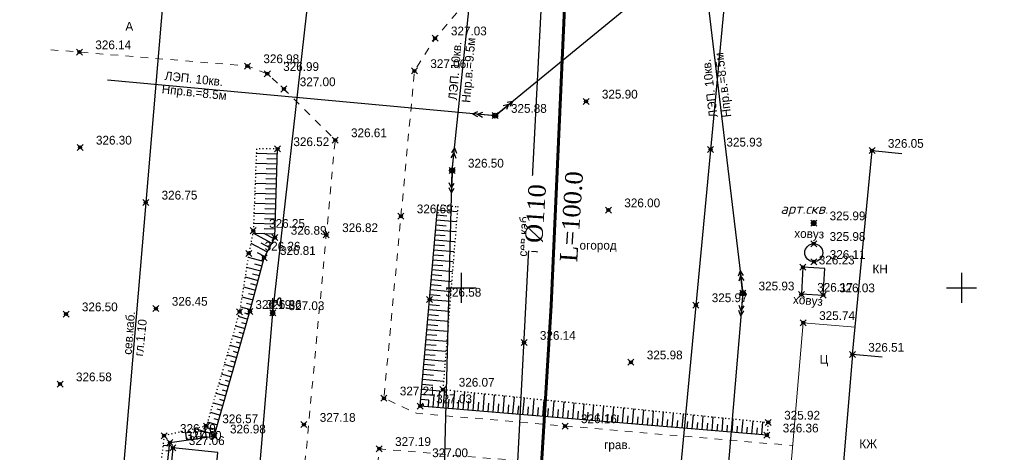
# Model space of a CAD drawing. Header units: metres. Extents: x 703769 to 722343, y 4313031 to 4317457.
# Tile 228 of 256: x 708184 to 708283, y 4314912 to 4314955. Entities that reach past the tile are written whole.
import ezdxf

# ---------------------------------------------------------------- set-up
doc = ezdxf.new("R2010")
doc.units = ezdxf.units.M
doc.header["$LTSCALE"] = 0.5
doc.header["$PDMODE"] = 35
doc.header["$PDSIZE"] = 0.3
for name, pattern in [('Auto_Street_NotBorder_Line_m1', [3, 1.5, -1.5]), ('ДОРОГИ_СТРОЯЩ', [9, 8, -1]), ('Контура низ откосов  Штриховая 0.1-0.5 - - - - - - -', [0.6, 0.1, -0.5])]:
    doc.linetypes.add(name, pattern=pattern)
for name, color, linetype in [('(001) Сетка', 92, 'Continuous'), ('(004) Точки рельефа', 7, 'Continuous'), ('(007) Здания', 7, 'Continuous'), ('(013) Газ', 30, 'ИК_Газопровод -------г--------'), ('(016) Кабель', 1, 'Continuous'), ('(019) Связь', 3, 'ИК_КАБ_СВЯЗИ'), ('(022) Возд. Линии', 7, 'Continuous'), ('(025) Дорога', 7, 'Continuous'), ('(027) Гидрография', 7, 'Continuous'), ('(028) Гидротехн.', 7, 'Continuous'), ('(035) Откосы', 7, 'Continuous'), ('(037) Контуры', 7, 'Continuous')]:
    doc.layers.add(name, color=color, linetype=linetype)
doc.layers.add('AUTO#_ROADS_EXIST_L', color=7, linetype='Continuous', lineweight=15, true_color=0x000000)
doc.layers.add('ВОДОПРОВОД текст', color=7, linetype='Continuous', lineweight=50)
doc.styles.add('BM-431', font='txt')
doc.styles.add('D-431', font='txt')
doc.styles.add('P-131', font='txt')
doc.styles.add('S', font='txtwr', dxfattribs={"oblique": 15})
doc.styles.get("Standard").update_dxf_attribs({"font": 'times.ttf'})
doc.styles.add('Times New Roman', font='times.ttf')
doc.linetypes.add('GAZ_VOZDUSH', pattern='A,1,-2,["~",Standard,S=3,R=0,X=-1.5,Y=-1.5],-1,10', length=14)
doc.linetypes.add('ИК_Газопровод -------г--------', pattern='A,9,-0.6,["Г",Standard,S=1.2,R=0,X=0,Y=-0.6],-1.2', length=10.8)
doc.linetypes.add('ИК_КАБ_СВЯЗИ', pattern='A,4,["o",Standard,S=0.5,R=0,X=0,Y=-0.125],4,-2', length=10)
doc.linetypes.add('ИК_Э_КАБ_НН', pattern='A,8,-2,["<",Standard,S=1,R=0,X=0,Y=-0.5],8,[">",Standard,S=1,R=0,X=-0.5,Y=-0.5],-2', length=20)

# ---------------------------------------------------------------- blocks, each defined once
blk = doc.blocks.new('strela1')
at = {"layer": '(022) Возд. Линии'}
for p, q in [((-2, 0), (-1.5, 0.25)), ((0, 0), (-2, 0)), ((-2, 0), (-1.5, -0.25)), ((-1.5, 0), (-1, 0.25)), ((-1.5, 0), (-1, -0.25))]:
    blk.add_line(p, q, dxfattribs=at)
blk = doc.blocks.new('strela2')
at = {"layer": '(022) Возд. Линии'}
for p, q in [((0, 0), (2, 0)), ((1.5, 0), (1, 0.25)), ((1.5, 0), (1, -0.25)), ((2, 0), (1.5, 0.25)), ((2, 0), (1.5, -0.25))]:
    blk.add_line(p, q, dxfattribs=at)
blk = doc.blocks.new('STOLB')
at = {"layer": '(022) Возд. Линии'}
blk.add_circle((0, 0), 0.25, dxfattribs=at)
blk = doc.blocks.new('301')
at = {"color": 3, "linetype": 'Continuous', "const_width": 0.6}
blk.add_lwpolyline([(-0.3, 0, 1), (0.3, 0, 1)], format="xyb", close=True, dxfattribs=at)
at = {"color": 7, "style": 'S', "oblique": 15, "flags": 8}
blk.add_attdef('SK', (1.383373, -1.013531), '', height=2, dxfattribs=at)
blk = doc.blocks.new('U1111')
for p, q in [((0.1, 0.45), (0.1, 2.95)), ((0.1, 2.2), (0.85, 2.2)), ((1.28934, 2.95), (0.85, 2.51066)), ((0.85, 2.51066), (0.85, 1.88934)), ((1.6, 2.95), (1.28934, 2.95)), ((1.6, 2.95), (1.6, 1.45)), ((0, 0.05), (0.1, 0.05)), ((0, -0.05), (0, 0.05)), ((0.1, 0.05), (0.1, -0.05)), ((0.85, 1.88934), (1.28934, 1.45)), ((1.28934, 1.45), (1.6, 1.45)), ((0.1, -0.05), (0, -0.05))]:
    blk.add_line(p, q)
blk.add_lwpolyline([(0.55, 0), (0.3, 0.433013), (-0.2, 0.433013), (-0.45, 0), (-0.2, -0.433013), (0.3, -0.433013)], close=True)
at = {"color": 4, "style": 'S', "oblique": 15}
blk.add_attdef('Z', (1.142936, -1.391276), '', height=2, dxfattribs=at)
blk = doc.blocks.new('Setka')
at = {"layer": '(001) Сетка'}
for p, q in [((0, 1.5), (0, -1.5)), ((-1.5, 0), (1.5, 0))]:
    blk.add_line(p, q, dxfattribs=at)

msp = doc.modelspace()

# ---------------------------------------------------------------- linework, layer by layer
at = {"layer": '(007) Здания', "elevation": 325.99, "flags": 128}
for points in [[(708267.561, 4314921.78), (708269.522, 4314942.144), (708272.508, 4314941.856)], [(708270.551, 4314921.533), (708267.561, 4314921.78), (708265.887, 4314901.529), (708268.877, 4314901.282)]]:
    msp.add_lwpolyline(points, dxfattribs=at)
at = {"layer": '(007) Здания', "elevation": 326.768}
msp.add_lwpolyline([(708199.657, 4314912.463), (708198.584, 4314901.687), (708203.083, 4314901.239), (708204.156, 4314912.015)], close=True, dxfattribs=at)
at = {"layer": '(013) Газ', "linetype": 'GAZ_VOZDUSH', "elevation": 324.816, "flags": 128}
msp.add_lwpolyline([(708165.166, 4315455.034), (708237.064, 4315447.856), (708237.796, 4315439.435), (708237.948, 4315425.87), (708271.633, 4315423.02), (708271.633, 4315423.02), (708293.165, 4315421.558), (708284.482, 4315255.16), (708278.28, 4315165.641), (708278.086, 4315159.227), (708267.101, 4315087.682), (708203.286, 4314411.276), (708188.652, 4314151.902), (708188.652, 4314118.902)], dxfattribs=at)
at = {"layer": '(016) Кабель', "linetype": 'ИК_Э_КАБ_НН', "elevation": 325.652, "flags": 128}
msp.add_lwpolyline([(708148.162, 4314184.928), (708151.497, 4314225.638), (708155.946, 4314277.346), (708160.092, 4314325.308), (708165.82, 4314399.254), (708169.045, 4314439.184), (708172.399, 4314480.837), (708175.762, 4314521.367), (708178.982, 4314558.811), (708182.201, 4314596.426), (708185.813, 4314637.091), (708189.128, 4314677.545), (708192.281, 4314716.43), (708195.859, 4314758.023), (708198.741, 4314794.021), (708202.87, 4314842.96), (708206.45, 4314887.572), (708209.623, 4314925.94), (708213.998, 4314964.466), (708217.888, 4315003.776), (708222.285, 4315053.198), (708227.646, 4315118.21), (708230.7, 4315153.26), (708233.599, 4315183.887), (708236.608, 4315219.867), (708239.917, 4315258.483), (708242.964, 4315292.096), (708245.88, 4315324.716), (708249.037, 4315363.449), (708251.639, 4315395.315), (708254.553, 4315428.663), (708258.525, 4315473.098), (708262.105, 4315516.97), (708265.007, 4315550.248), (708267.691, 4315583.251), (708270.438, 4315616.597), (708274.286, 4315657.842), (708277.622, 4315697.97), (708280.245, 4315726.073), (708282.134, 4315747.294), (708285.192, 4315782.765), (708287.519, 4315812.482), (708289.716, 4315837.095), (708292.577, 4315870.499), (708295.609, 4315906.644), (708298.169, 4315937.003), (708301.105, 4315969.327), (708303.908, 4316001.447), (708306.247, 4316027.782), (708309.271, 4316062.456), (708312.329, 4316097.927), (708314.656, 4316127.644), (708316.853, 4316152.257), (708319.714, 4316185.661), (708322.746, 4316221.806), (708325.306, 4316252.165), (708328.242, 4316284.489), (708331.045, 4316316.609), (708331.607, 4316322.941)], dxfattribs=at)
at = {"layer": '(019) Связь', "flags": 128}
for points, elevation in [([(708317.145, 4316324.221), (708301.016, 4316142.912), (708256.741, 4315645.198), (708241.57, 4315465.518), (708189.214, 4314845.558), (708166.334, 4314514.295), (708160.318, 4314448.76), (708146.619, 4314291.453), (708137.034, 4314165.721), (708137.034, 4314165.721), (708137.034, 4314165.721), (708136.895, 4314100.448), (708136.888, 4314097.122)], 324.516), ([(708153.006, 4314105.043), (708156.993, 4314142.734), (708156.993, 4314142.734), (708174.147, 4314200.184), (708174.323, 4314203.958), (708195.362, 4314453.153), (708204.073, 4314563.084), (708218.911, 4314738.478), (708226.164, 4314758.135), (708236.601, 4314958.674), (708237.563, 4314979.166), (708241.532, 4315051.931), (708251.542, 4315144.303), (708253.161, 4315164.518), (708257.428, 4315233.645), (708258.881, 4315245.481), (708269.326, 4315369.847), (708270.394, 4315382.606), (708278.265, 4315465.509), (708280.616, 4315477.921), (708295.324, 4315641.488), (708303.766, 4315706.848), (708303.348, 4315724.234), (708305.187, 4315772.118), (708306.696, 4315783.119), (708308.615, 4315806.312), (708309.889, 4315815.038), (708320.552, 4315934.795), (708321.594, 4315946.168), (708336.888, 4316115.682), (708345.287, 4316227.711), (708346.981, 4316228.783), (708355.083, 4316230.156), (708358.134, 4316229.662)], 325.431)]:
    msp.add_lwpolyline(points, dxfattribs=dict(at, elevation=elevation))
at = {"layer": '(022) Возд. Линии', "flags": 128}
for points, elevation in [([(708173.508, 4314249.294), (708180.426, 4314321.315), (708187.561, 4314422.215), (708190.623, 4314454.694), (708195.781, 4314509.415), (708203.64, 4314603.19), (708211.44, 4314697.517), (708218.596, 4314783.876), (708219.251, 4314789.291), (708222.239, 4314829.112), (708225.833, 4314872.829), (708227.553, 4314940.171), (708237.806, 4315038.61), (708242.302, 4315088.885), (708248.423, 4315158.844), (708247.859, 4315176.046), (708220.321, 4315178.161)], -1.937), ([(708193.113, 4314949.215), (708231.85, 4314945.639), (708252.432, 4314962.525), (708256.599, 4314927.904), (708250.049, 4314850.368), (708243.396, 4314768.028), (708236.639, 4314687.685), (708229.091, 4314592.015), (708221.041, 4314493.71), (708213.333, 4314396.611), (708205.917, 4314312.611), (708198.539, 4314217.865), (708194.357, 4314168.719), (708189.106, 4314107.015)], 325.602)]:
    msp.add_lwpolyline(points, dxfattribs=dict(at, elevation=elevation))
at = {"layer": '(027) Гидрография', "color": 0, "linetype": 'ByBlock', "elevation": 325.937}
msp.add_lwpolyline([(708262.617, 4314930.498), (708262.461, 4314927.843), (708264.64, 4314927.715), (708264.796, 4314930.37)], close=True, dxfattribs=at)
at = {"layer": '(027) Гидрография', "color": 0, "linetype": 'ByBlock'}
msp.add_circle((708263.704, 4314931.946, 325.686), 0.901, dxfattribs=at)
at = {"layer": '(035) Откосы'}
for p, q in [((708207.987, 4314941.876, 325.699), (708210.091, 4314941.813, 325.699)), ((708207.947, 4314940.879, 325.699), (708210.061, 4314940.815, 325.699)), ((708209.022, 4314941.346, 325.699), (708210.076, 4314941.314, 325.699)), ((708207.908, 4314939.881, 325.699), (708210.031, 4314939.817, 325.699)), ((708208.987, 4314940.348, 325.699), (708210.046, 4314940.316, 325.699)), ((708207.868, 4314938.883, 325.699), (708210.001, 4314938.819, 325.699)), ((708208.952, 4314939.35, 325.699), (708210.016, 4314939.318, 325.699)), ((708207.828, 4314937.886, 325.699), (708209.971, 4314937.821, 325.699)), ((708208.917, 4314938.353, 325.699), (708209.986, 4314938.32, 325.699)), ((708207.789, 4314936.888, 325.699), (708209.941, 4314936.824, 325.699)), ((708208.882, 4314937.355, 325.699), (708209.956, 4314937.323, 325.699)), ((708207.749, 4314935.891, 325.699), (708209.911, 4314935.826, 325.699)), ((708208.847, 4314936.357, 325.699), (708209.926, 4314936.325, 325.699)), ((708226.041, 4314935.733, 326.066), (708227.037, 4314935.646, 326.066)), ((708226.085, 4314936.23, 326.066), (708228.072, 4314936.057, 326.066)), ((708207.709, 4314934.893, 325.699), (708209.881, 4314934.828, 325.699)), ((708208.813, 4314935.359, 325.699), (708209.896, 4314935.327, 325.699)), ((708225.955, 4314934.738, 326.066), (708226.953, 4314934.651, 326.066)), ((708225.998, 4314935.235, 326.066), (708227.992, 4314935.061, 326.066)), ((708207.63, 4314933.897, 325.699), (708209.851, 4314933.83, 325.699)), ((708207.636, 4314933.927, 325.699), (708209.542, 4314932.907, 325.699)), ((708208.735, 4314933.905, 325.699), (708209.778, 4314933.347, 325.699)), ((708208.778, 4314934.362, 325.699), (708209.866, 4314934.329, 325.699)), ((708225.868, 4314933.743, 326.066), (708226.869, 4314933.656, 326.066)), ((708225.911, 4314934.24, 326.066), (708227.911, 4314934.066, 326.066)), ((708207.434, 4314932.903, 325.699), (708209.071, 4314932.026, 325.699)), ((708208.421, 4314932.941, 325.699), (708209.307, 4314932.466, 325.699)), ((708225.781, 4314932.748, 326.066), (708226.786, 4314932.66, 326.066)), ((708225.824, 4314933.245, 326.066), (708227.831, 4314933.071, 326.066)), ((708208.084, 4314931.988, 325.699), (708208.836, 4314931.586, 325.699)), ((708225.694, 4314931.753, 326.066), (708226.702, 4314931.665, 326.066)), ((708225.738, 4314932.251, 326.066), (708227.75, 4314932.075, 326.066)), ((708207.174, 4314931.51, 325.699), (708208.674, 4314931.117, 325.699)), ((708207.821, 4314930.825, 325.699), (708208.547, 4314930.634, 325.699)), ((708225.608, 4314930.758, 326.066), (708226.618, 4314930.67, 326.066)), ((708225.651, 4314931.256, 326.066), (708227.669, 4314931.08, 326.066)), ((708207.017, 4314930.519, 325.699), (708208.421, 4314930.152, 325.699)), ((708207.616, 4314929.846, 325.699), (708208.294, 4314929.669, 325.699)), ((708225.521, 4314929.763, 326.066), (708226.535, 4314929.675, 326.066)), ((708225.564, 4314930.261, 326.066), (708227.589, 4314930.084, 326.066)), ((708206.86, 4314929.528, 325.699), (708208.168, 4314929.186, 325.699)), ((708207.411, 4314928.868, 325.699), (708208.041, 4314928.703, 325.699)), ((708225.434, 4314928.769, 326.066), (708226.451, 4314928.68, 326.066)), ((708225.478, 4314929.266, 326.066), (708227.508, 4314929.089, 326.066)), ((708206.703, 4314928.538, 325.699), (708207.915, 4314928.22, 325.699)), ((708207.206, 4314927.89, 325.699), (708207.788, 4314927.737, 325.699)), ((708225.348, 4314927.774, 326.066), (708226.367, 4314927.685, 326.066)), ((708225.391, 4314928.271, 326.066), (708227.427, 4314928.094, 326.066)), ((708206.546, 4314927.547, 325.699), (708207.661, 4314927.254, 325.699)), ((708207.001, 4314926.911, 325.699), (708207.535, 4314926.772, 325.699)), ((708225.261, 4314926.779, 326.066), (708226.284, 4314926.69, 326.066)), ((708225.304, 4314927.276, 326.066), (708227.347, 4314927.098, 326.066)), ((708206.389, 4314926.556, 325.699), (708207.408, 4314926.289, 325.699)), ((708206.797, 4314925.945, 325.699), (708207.276, 4314925.808, 325.699)), ((708225.174, 4314925.784, 326.066), (708226.2, 4314925.695, 326.066)), ((708225.218, 4314926.281, 326.066), (708227.266, 4314926.103, 326.066)), ((708206.18, 4314925.603, 325.699), (708207.138, 4314925.328, 325.699)), ((708206.52, 4314924.986, 325.699), (708207, 4314924.848, 325.699)), ((708225.087, 4314924.789, 326.066), (708226.116, 4314924.699, 326.066)), ((708225.131, 4314925.286, 326.066), (708227.185, 4314925.107, 326.066)), ((708205.902, 4314924.645, 325.699), (708206.862, 4314924.369, 325.699)), ((708206.243, 4314924.027, 325.699), (708206.724, 4314923.889, 325.699)), ((708225.001, 4314923.794, 326.066), (708226.033, 4314923.704, 326.066)), ((708225.044, 4314924.292, 326.066), (708227.105, 4314924.112, 326.066)), ((708205.624, 4314923.686, 325.699), (708206.586, 4314923.409, 325.699)), ((708205.966, 4314923.068, 325.699), (708206.448, 4314922.929, 325.699)), ((708224.914, 4314922.799, 326.066), (708225.949, 4314922.709, 326.066)), ((708224.957, 4314923.297, 326.066), (708227.024, 4314923.117, 326.066)), ((708205.346, 4314922.727, 325.699), (708206.31, 4314922.45, 325.699)), ((708205.689, 4314922.109, 325.699), (708206.172, 4314921.97, 325.699)), ((708224.827, 4314921.804, 326.066), (708225.865, 4314921.714, 326.066)), ((708224.871, 4314922.302, 326.066), (708226.943, 4314922.121, 326.066)), ((708204.789, 4314920.809, 325.699), (708205.758, 4314920.531, 325.699)), ((708205.067, 4314921.768, 325.699), (708206.034, 4314921.49, 325.699)), ((708205.412, 4314921.15, 325.699), (708205.896, 4314921.011, 325.699)), ((708224.741, 4314920.81, 326.066), (708225.782, 4314920.719, 326.066)), ((708224.784, 4314921.307, 326.066), (708226.863, 4314921.126, 326.066)), ((708204.511, 4314919.851, 325.699), (708205.482, 4314919.572, 325.699)), ((708205.135, 4314920.191, 325.699), (708205.62, 4314920.051, 325.699)), ((708224.697, 4314920.312, 326.066), (708226.782, 4314920.13, 326.066)), ((708204.233, 4314918.892, 325.699), (708205.206, 4314918.612, 325.699)), ((708204.858, 4314919.232, 325.699), (708205.344, 4314919.092, 325.699)), ((708224.611, 4314919.317, 326.066), (708226.701, 4314919.135, 326.066)), ((708224.654, 4314919.815, 326.066), (708225.698, 4314919.724, 326.066)), ((708203.955, 4314917.933, 325.699), (708204.93, 4314917.653, 325.699)), ((708204.581, 4314918.272, 325.699), (708205.068, 4314918.132, 325.699)), ((708224.524, 4314918.322, 326.066), (708226.316, 4314918.166, 326.066)), ((708224.567, 4314918.82, 326.066), (708225.614, 4314918.729, 326.066)), ((708226.174, 4314916.486, 326.066), (708226.316, 4314918.166, 326.066)), ((708226.672, 4314916.444, 326.066), (708226.825, 4314918.27, 326.066)), ((708227.667, 4314916.36, 326.066), (708227.819, 4314918.17, 326.066)), ((708228.662, 4314916.276, 326.066), (708228.813, 4314918.069, 326.066)), ((708229.657, 4314916.192, 326.066), (708229.807, 4314917.969, 326.066)), ((708230.652, 4314916.108, 326.066), (708230.8, 4314917.868, 326.066)), ((708203.677, 4314916.974, 325.699), (708204.654, 4314916.693, 325.699)), ((708204.304, 4314917.313, 325.699), (708204.792, 4314917.173, 325.699)), ((708224.437, 4314917.328, 326.066), (708225.237, 4314917.258, 326.066)), ((708224.481, 4314917.825, 326.066), (708225.776, 4314917.712, 326.066)), ((708225.179, 4314916.569, 326.066), (708225.234, 4314917.227, 326.066)), ((708225.676, 4314916.527, 326.066), (708225.776, 4314917.712, 326.066)), ((708227.169, 4314916.402, 326.066), (708227.246, 4314917.311, 326.066)), ((708228.164, 4314916.318, 326.066), (708228.24, 4314917.219, 326.066)), ((708229.159, 4314916.234, 326.066), (708229.235, 4314917.127, 326.066)), ((708230.154, 4314916.15, 326.066), (708230.229, 4314917.034, 326.066)), ((708231.15, 4314916.066, 326.066), (708231.223, 4314916.942, 326.066)), ((708231.647, 4314916.025, 326.066), (708231.794, 4314917.768, 326.066)), ((708232.642, 4314915.941, 326.066), (708232.788, 4314917.667, 326.066)), ((708233.637, 4314915.857, 326.066), (708233.781, 4314917.567, 326.066)), ((708234.633, 4314915.773, 326.066), (708234.775, 4314917.466, 326.066)), ((708235.628, 4314915.689, 326.066), (708235.769, 4314917.366, 326.066)), ((708236.623, 4314915.606, 326.066), (708236.763, 4314917.265, 326.066)), ((708237.618, 4314915.522, 326.066), (708237.756, 4314917.165, 326.066)), ((708238.613, 4314915.438, 326.066), (708238.75, 4314917.064, 326.066)), ((708239.608, 4314915.354, 326.066), (708239.744, 4314916.964, 326.066)), ((708203.399, 4314916.015, 325.699), (708204.378, 4314915.734, 325.699)), ((708204.027, 4314916.354, 325.699), (708204.516, 4314916.214, 325.699)), ((708224.394, 4314916.83, 326.066), (708224.698, 4314916.804, 326.066)), ((708224.681, 4314916.611, 326.066), (708224.698, 4314916.804, 326.066)), ((708232.145, 4314915.983, 326.066), (708232.218, 4314916.85, 326.066)), ((708233.14, 4314915.899, 326.066), (708233.212, 4314916.758, 326.066)), ((708234.135, 4314915.815, 326.066), (708234.207, 4314916.666, 326.066)), ((708235.13, 4314915.731, 326.066), (708235.201, 4314916.574, 326.066)), ((708236.125, 4314915.647, 326.066), (708236.195, 4314916.481, 326.066)), ((708237.12, 4314915.564, 326.066), (708237.19, 4314916.389, 326.066)), ((708238.115, 4314915.48, 326.066), (708238.184, 4314916.297, 326.066)), ((708239.111, 4314915.396, 326.066), (708239.179, 4314916.205, 326.066)), ((708240.106, 4314915.312, 326.066), (708240.173, 4314916.113, 326.066)), ((708240.603, 4314915.27, 326.066), (708240.737, 4314916.863, 326.066)), ((708241.101, 4314915.228, 326.066), (708241.168, 4314916.021, 326.066)), ((708241.598, 4314915.187, 326.066), (708241.731, 4314916.763, 326.066)), ((708242.096, 4314915.145, 326.066), (708242.162, 4314915.928, 326.066)), ((708242.593, 4314915.103, 326.066), (708242.725, 4314916.662, 326.066)), ((708243.589, 4314915.019, 326.066), (708243.719, 4314916.562, 326.066)), ((708244.584, 4314914.935, 326.066), (708244.712, 4314916.461, 326.066)), ((708245.579, 4314914.851, 326.066), (708245.706, 4314916.361, 326.066)), ((708246.574, 4314914.767, 326.066), (708246.7, 4314916.26, 326.066)), ((708247.569, 4314914.684, 326.066), (708247.693, 4314916.16, 326.066)), ((708248.564, 4314914.6, 326.066), (708248.687, 4314916.059, 326.066)), ((708249.559, 4314914.516, 326.066), (708249.681, 4314915.959, 326.066)), ((708203.121, 4314915.057, 325.699), (708204.102, 4314914.775, 325.699)), ((708203.75, 4314915.395, 325.699), (708204.24, 4314915.254, 325.699)), ((708243.091, 4314915.061, 326.066), (708243.156, 4314915.836, 326.066)), ((708244.086, 4314914.977, 326.066), (708244.151, 4314915.744, 326.066)), ((708245.081, 4314914.893, 326.066), (708245.145, 4314915.652, 326.066)), ((708246.076, 4314914.809, 326.066), (708246.14, 4314915.56, 326.066)), ((708247.072, 4314914.726, 326.066), (708247.134, 4314915.468, 326.066)), ((708248.067, 4314914.642, 326.066), (708248.128, 4314915.376, 326.066)), ((708249.062, 4314914.558, 326.066), (708249.123, 4314915.283, 326.066)), ((708250.057, 4314914.474, 326.066), (708250.117, 4314915.191, 326.066)), ((708250.554, 4314914.432, 326.066), (708250.675, 4314915.858, 326.066)), ((708251.052, 4314914.39, 326.066), (708251.112, 4314915.099, 326.066)), ((708251.55, 4314914.348, 326.066), (708251.668, 4314915.757, 326.066)), ((708252.047, 4314914.307, 326.066), (708252.106, 4314915.007, 326.066)), ((708252.545, 4314914.265, 326.066), (708252.662, 4314915.657, 326.066)), ((708253.042, 4314914.223, 326.066), (708253.101, 4314914.915, 326.066)), ((708253.54, 4314914.181, 326.066), (708253.656, 4314915.556, 326.066)), ((708254.535, 4314914.097, 326.066), (708254.649, 4314915.456, 326.066)), ((708255.53, 4314914.013, 326.066), (708255.643, 4314915.355, 326.066)), ((708256.525, 4314913.929, 326.066), (708256.637, 4314915.255, 326.066)), ((708257.52, 4314913.846, 326.066), (708257.631, 4314915.154, 326.066)), ((708258.515, 4314913.762, 326.066), (708258.624, 4314915.054, 326.066)), ((708200.871, 4314914.156, 325.699), (708201.004, 4314913.226, 325.699)), ((708201.848, 4314914.38, 325.699), (708201.993, 4314913.367, 325.699)), ((708201.856, 4314914.382, 325.699), (708203.826, 4314913.815, 325.699)), ((708202.411, 4314913.965, 325.699), (708202.487, 4314913.438, 325.699)), ((708202.824, 4314914.603, 325.699), (708202.981, 4314913.509, 325.699)), ((708203.346, 4314914.483, 325.699), (708203.475, 4314913.58, 325.699)), ((708203.412, 4314914.453, 325.699), (708203.964, 4314914.295, 325.699)), ((708254.037, 4314914.139, 326.066), (708254.095, 4314914.823, 326.066)), ((708255.033, 4314914.055, 326.066), (708255.089, 4314914.73, 326.066)), ((708256.028, 4314913.971, 326.066), (708256.084, 4314914.638, 326.066)), ((708257.023, 4314913.887, 326.066), (708257.078, 4314914.546, 326.066)), ((708258.018, 4314913.804, 326.066), (708258.073, 4314914.454, 326.066)), ((708201.429, 4314913.782, 325.699), (708201.498, 4314913.297, 325.699)), ((708198.66, 4314912.738, 325.699), (708199.314, 4314912.665, 325.699)), ((708198.931, 4314912.206, 325.699), (708199.259, 4314912.169, 325.699))]:
    msp.add_line(p, q, dxfattribs=at)
at = {"layer": '(035) Откосы', "linetype": 'Контура низ откосов  Штриховая 0.1-0.5 - - - - - - -'}
for points, elevation in [([(708210.106, 4314942.312), (708208.004, 4314942.312), (708207.68, 4314934.153), (708207.233, 4314931.882), (708206.309, 4314926.049), (708203.001, 4314914.644), (708198.769, 4314913.675), (708197.173, 4314899.98), (708201.194, 4314894.603), (708204.158, 4314890.893), (708203.912, 4314886.034), (708200.93, 4314841.548), (708197.235, 4314795.49), (708194.527, 4314756.735), (708190.461, 4314716.46), (708187.578, 4314678.893), (708186.01, 4314664.266), (708184.019, 4314663.252), (708182.137, 4314663.252), (708182.207, 4314662.056)], 325.699), ([(708226.128, 4314936.728), (708228.113, 4314936.555), (708226.633, 4314918.29), (708259.158, 4314915), (708259.013, 4314913.72)], 326.066)]:
    msp.add_lwpolyline(points, dxfattribs=dict(at, elevation=elevation))
at = {"layer": '(035) Откосы', "elevation": 326.066, "flags": 128}
msp.add_lwpolyline([(708259.013, 4314913.72), (708224.377, 4314916.637), (708226.128, 4314936.728)], dxfattribs=at)
at = {"color": 7, "lineweight": 60, "flags": 128}
msp.add_lwpolyline([(708240.115, 4314986.119), (708237.465, 4314926.667), (708235.809, 4314899.895), (708234.498, 4314869.618), (708230.06, 4314781.67), (708228.958, 4314757.378), (708223.359, 4314737.037), (708204.558, 4314523.813), (708196.059, 4314424.814), (708184.899, 4314294.752), (708174.557, 4314166.154), (708168.436, 4314154.821), (708168.436, 4314154.821), (708086.138, 4314125.895), (708037.269, 4314109.069), (708002.488, 4314098.284), (708002.488, 4314098.284), (707913.651, 4314069.236), (707865.757, 4314055.085), (707817.896, 4314040.633), (707721.771, 4314013.098), (707673.615, 4313999.646), (707633.375, 4313988.405), (707625.006, 4314019.638)], dxfattribs=at)
at = {"elevation": 325.699, "flags": 128}
msp.add_lwpolyline([(708182.207, 4314662.056), (708184.171, 4314662.055), (708185.997, 4314663.018), (708187.165, 4314664.042), (708188.976, 4314678.808), (708192.179, 4314715.684), (708195.771, 4314756.666), (708198.835, 4314795.299), (708202.591, 4314841.592), (708206.341, 4314886.148), (708205.687, 4314891.347), (708201.866, 4314895.153), (708197.948, 4314900.318), (708199.35, 4314912.989), (708203.77, 4314913.622), (708207.35, 4314926.066), (708208.759, 4314931.443), (708209.84, 4314933.463), (708210.106, 4314942.312)], dxfattribs=at)
at = {"color": 0, "linetype": 'ByBlock', "lineweight": -2, "transparency": 16777216}
for p in [(708225.851, 4314953.375, 327.028), (708190.311, 4314951.985, 326.141), (708207.105, 4314950.596, 326.981), (708223.793, 4314950.108, 327.059), (708209.087, 4314949.815, 326.989), (708210.744, 4314948.3, 326.997), (708240.937, 4314947.062, 325.903), (708231.85, 4314945.639, 325.878), (708215.867, 4314943.205, 326.607), (708190.373, 4314942.464, 326.301), (708210.106, 4314942.312, 326.52), (708253.382, 4314942.271, 325.932), (708269.522, 4314942.144, 326.048), (708227.553, 4314940.171, 326.5), (708196.934, 4314936.977, 326.745), (708222.439, 4314935.6, 326.687), (708243.18, 4314936.202, 326), (708263.695, 4314934.907, 325.987), (708207.68, 4314934.153, 326.254), (708209.84, 4314933.463, 326.891), (708214.983, 4314933.727, 326.825), (708263.696, 4314932.847, 325.981), (708207.233, 4314931.882, 326.261), (708208.759, 4314931.443, 326.812), (708262.617, 4314930.498, 326.232), (708263.711, 4314931.046, 326.11), (708256.599, 4314927.904, 325.931), (708262.457, 4314927.77, 326.169), (708264.64, 4314927.715, 326.033), (708225.304, 4314927.276, 326.585), (708251.916, 4314926.73, 325.97), (708188.967, 4314925.82, 326.498), (708197.953, 4314926.371, 326.448), (708206.309, 4314926.049, 326.193), (708207.35, 4314926.066, 326.856), (708209.623, 4314925.94, 327.026), (708262.653, 4314924.951, 325.745), (708234.743, 4314922.97, 326.144), (708267.561, 4314921.78, 326.513), (708245.426, 4314921.018, 325.984), (708188.377, 4314918.826, 326.581), (708226.633, 4314918.29, 326.069), (708220.743, 4314917.425, 327.214), (708224.377, 4314916.637, 327.027), (708203.001, 4314914.644, 326.572), (708212.742, 4314914.784, 327.18), (708238.847, 4314914.645, 326.16), (708259.158, 4314915, 325.925), (708198.769, 4314913.675, 326.29), (708203.77, 4314913.622, 326.984), (708259.013, 4314913.72, 326.361), (708199.35, 4314912.989, 327.005), (708199.657, 4314912.463, 327.063), (708220.271, 4314912.37, 327.192)]:
    msp.add_point(p, dxfattribs=at)
at = {"layer": 'AUTO#_ROADS_EXIST_L', "linetype": 'Auto_Street_NotBorder_Line_m1', "lineweight": 15, "elevation": -0.295, "flags": 128}
for points in [[(708282.253, 4314969.777), (708271.5, 4314968.603), (708255.081, 4314966.367), (708248.075, 4314964.847), (708240.046, 4314963.218), (708233.488, 4314960.433), (708228.972, 4314956.988), (708225.851, 4314953.375), (708223.793, 4314950.108), (708220.743, 4314917.425), (708223.99, 4314915.919), (708261.602, 4314912.693)], [(708187.447, 4314952.222), (708207.105, 4314950.596), (708209.087, 4314949.815), (708210.744, 4314948.3), (708215.867, 4314943.205), (708213.056, 4314913.083), (708210.358, 4314887.237), (708207.923, 4314853.759), (708200.32, 4314766.621), (708193.9, 4314693.542), (708191.283, 4314663.735), (708188, 4314661.461), (708183.971, 4314658.997), (708180.815, 4314658.438), (708162.607, 4314660.007)], [(708261.272, 4314908.853), (708220.271, 4314912.37), (708217.581, 4314886.598), (708259.022, 4314882.62)]]:
    msp.add_lwpolyline(points, dxfattribs=at)
at = {"layer": 'AUTO#_ROADS_EXIST_L', "lineweight": 15, "elevation": 325.99, "flags": 128}
msp.add_lwpolyline([(708262.526, 4314861.779), (708257.272, 4314862.22), (708262.653, 4314924.951), (708267.824, 4314924.507)], dxfattribs=at)

# ---------------------------------------------------------------- block references
at = {"layer": '(001) Сетка'}
for p in [(708228.465, 4314928.456), (708278.465, 4314928.456)]:
    msp.add_blockref('Setka', p, dxfattribs=at)
at = {"layer": '(022) Возд. Линии'}
for name, p, rotation in [('strela2', (708232.043, 4314945.797, 325.583), 39.36633096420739), ('strela1', (708231.599, 4314945.661, 325.583), 355.0254251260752), ('strela2', (708227.578, 4314940.42, -1.937), 84.22264441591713), ('strela1', (708227.546, 4314939.919, -1.937), 88.48071804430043), ('strela1', (708256.569, 4314928.154, 325.602), 276.9343691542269), ('strela2', (708256.578, 4314927.655, 325.602), 265.1712955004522)]:
    msp.add_blockref(name, p, dxfattribs=dict(at, rotation=rotation))
for p in [(708231.85, 4314945.639, 325.583), (708227.553, 4314940.171, -1.937), (708256.599, 4314927.904, 325.602)]:
    msp.add_blockref('STOLB', p, dxfattribs=at)
at = {"layer": '(022) Возд. Линии', "xscale": 0.5, "yscale": 0.5, "zscale": 0.5}
msp.add_blockref('U1111', (708209.598, 4314925.94, 325.652), dxfattribs=at)
at = {"layer": '(028) Гидротехн.'}
ref = msp.add_blockref('301', (708263.695, 4314934.907, 325.692), dxfattribs=dict(at, xscale=0.5, yscale=0.5, zscale=0.5))
ref.add_attrib('SK', 'арт.скв.', (708260.368, 4314935.834, 325.692), dxfattribs={"layer": '0', "color": 1, "lineweight": 30, "height": 1, "style": 'S', "oblique": 15, "flags": 8})

# ---------------------------------------------------------------- texts
at = {"layer": '(004) Точки рельефа', "style": 'D-431'}
for s, p in [('327.03', (708227.437, 4314953.657, 327.028)), ('326.14', (708191.897, 4314952.271, 326.141)), ('326.98', (708208.691, 4314950.881, 326.981)), ('326.99', (708210.673, 4314950.1, 326.989)), ('327.06', (708225.379, 4314950.393, 327.059)), ('327.00', (708212.33, 4314948.582, 326.997)), ('325.90', (708242.523, 4314947.346, 325.903)), ('325.88', (708233.436, 4314945.922, 325.878)), ('326.30', (708191.959, 4314942.75, 326.301)), ('326.52', (708211.692, 4314942.597, 326.52)), ('326.61', (708217.453, 4314943.49, 326.607)), ('325.93', (708254.968, 4314942.555, 325.932)), ('326.05', (708271.108, 4314942.429, 326.048)), ('326.50', (708229.139, 4314940.456, 326.5)), ('326.75', (708198.52, 4314937.262, 326.745)), ('326.69', (708224.025, 4314935.886, 326.687)), ('326.00', (708244.766, 4314936.488, 326)), ('325.99', (708265.281, 4314935.191, 325.987)), ('326.25', (708209.266, 4314934.438, 326.254)), ('326.89', (708211.426, 4314933.748, 326.891)), ('326.82', (708216.569, 4314934.012, 326.825)), ('325.98', (708265.282, 4314933.131, 325.981)), ('326.26', (708208.819, 4314932.167, 326.261)), ('326.81', (708210.345, 4314931.728, 326.812)), ('326.23', (708264.203, 4314930.783, 326.232)), ('326.11', (708265.297, 4314931.331, 326.11)), ('325.93', (708258.185, 4314928.188, 325.931)), ('326.17', (708264.043, 4314928.055, 326.169)), ('326.03', (708266.226, 4314928, 326.033)), ('326.58', (708226.89, 4314927.562, 326.585)), ('325.97', (708253.502, 4314927.015, 325.97)), ('326.50', (708190.553, 4314926.105, 326.498)), ('326.45', (708199.539, 4314926.657, 326.448)), ('326.19', (708207.895, 4314926.334, 326.193)), ('326.86', (708208.936, 4314926.351, 326.856)), ('327.03', (708211.209, 4314926.222, 327.026)), ('325.74', (708264.239, 4314925.232, 325.745)), ('326.14', (708236.329, 4314923.256, 326.144)), ('326.51', (708269.147, 4314922.065, 326.513)), ('325.98', (708247.012, 4314921.303, 325.984)), ('326.58', (708189.963, 4314919.111, 326.581)), ('326.07', (708228.219, 4314918.575, 326.069)), ('327.21', (708222.329, 4314917.704, 327.214)), ('327.03', (708225.963, 4314916.919, 327.027)), ('327.18', (708214.328, 4314915.067, 327.18)), ('325.92', (708260.744, 4314915.284, 325.925)), ('326.57', (708204.587, 4314914.929, 326.572)), ('326.16', (708240.433, 4314914.93, 326.16)), ('326.29', (708200.355, 4314913.96, 326.29)), ('327.00', (708200.936, 4314913.271, 327.005)), ('326.98', (708205.356, 4314913.907, 326.984)), ('326.36', (708260.599, 4314914.005, 326.361)), ('327.06', (708201.243, 4314912.748, 327.063)), ('327.19', (708221.857, 4314912.654, 327.192)), ('327.00', (708225.563, 4314911.537, 326.996))]:
    msp.add_text(s, height=0.875, dxfattribs=at).set_placement(p)
at = {"layer": '(007) Здания', "style": 'P-131'}
for s, p in [('КН', (708269.566, 4314929.885, -0.295)), ('КЖ', (708268.25, 4314912.434, -0.295))]:
    msp.add_text(s, height=0.88, dxfattribs=at).set_placement(p)
at = {"layer": '(019) Связь', "color": 0, "linetype": 'Continuous', "style": 'D-431'}
for s, rotation, p in [('сев.каб.', 87.58351, (708235.031, 4314931.551, -0.295)), ('гл.1.10', 85.87098, (708236.123, 4314931.912, -0.295)), ('сев.каб.', 85.46197, (708195.52, 4314921.739, -0.295)), ('гл.1.10', 83.74945, (708196.654, 4314921.575, -0.295))]:
    msp.add_text(s, height=0.875, rotation=rotation, dxfattribs=at).set_placement(p)
at = {"layer": '(022) Возд. Линии', "style": 'BM-431'}
for s, rotation, p in [('Hпр.в.=9.5м', 85.43168, (708229.365, 4314946.899, -1.937)), ('Hпр.в.=8.5м', 97.16697, (708255.462, 4314945.528, 325.602)), ('Hпр.в.=8.5м', 353.93087, (708198.5, 4314947.875, 325.602))]:
    msp.add_text(s, height=0.875, rotation=rotation, dxfattribs=at).set_placement(p)
at = {"layer": '(022) Возд. Линии', "char_height": 0.875, "attachment_point": 1, "style": 'BM-431'}
for insert, rotation in [((708227.163, 4314947.228, -1.937), 85.43168), ((708253.239, 4314945.402, 325.602), 97.16697), ((708198.886, 4314950.068, 325.602), 353.93087)]:
    msp.add_mtext('ЛЭП. 10кв.', dxfattribs=dict(at, insert=insert, rotation=rotation))
at = {"layer": '(025) Дорога', "linetype": 'ДОРОГИ_СТРОЯЩ', "style": 'BM-431'}
for s, p in [('A', (708194.903, 4314954.116, -0.295)), ('Ц', (708264.277, 4314920.857, -0.295)), ('грав.', (708242.744, 4314912.337, -0.295))]:
    msp.add_text(s, height=0.875, dxfattribs=at).set_placement(p)
at = {"layer": '(027) Гидрография', "color": 0, "linetype": 'ByBlock', "style": 'BM-431'}
for rotation, p in [(358.38093, (708261.745, 4314933.458, -0.295)), (355.35836, (708261.6, 4314926.875, -0.295))]:
    msp.add_text('ховуз', height=0.875, rotation=rotation, dxfattribs=at).set_placement(p)
at = {"layer": '(037) Контуры', "color": 0, "linetype": 'ByBlock', "style": 'BM-431'}
msp.add_text('огород', height=0.875, dxfattribs=at).set_placement((708240.289, 4314932.26, -0.295))

# ---------------------------------------------------------------- next in the draw order: texts
at = {"layer": 'ВОДОПРОВОД текст', "color": 7, "linetype": 'Continuous', "lineweight": 50, "char_height": 1.75, "width": 7.48307, "attachment_point": 5, "rotation": 86.22547, "style": 'Times New Roman', "bg_fill": 3, "box_fill_scale": 1, "bg_fill_color": 256, "bg_fill_transparency": 16714492}
for s, insert in [('L=100.0', (708239.494, 4314935.565, 41.38)), ('%%C110', (708235.92, 4314935.859, -404.593))]:
    msp.add_mtext(s, dxfattribs=dict(at, insert=insert))

doc.saveas('drawing.dxf')
